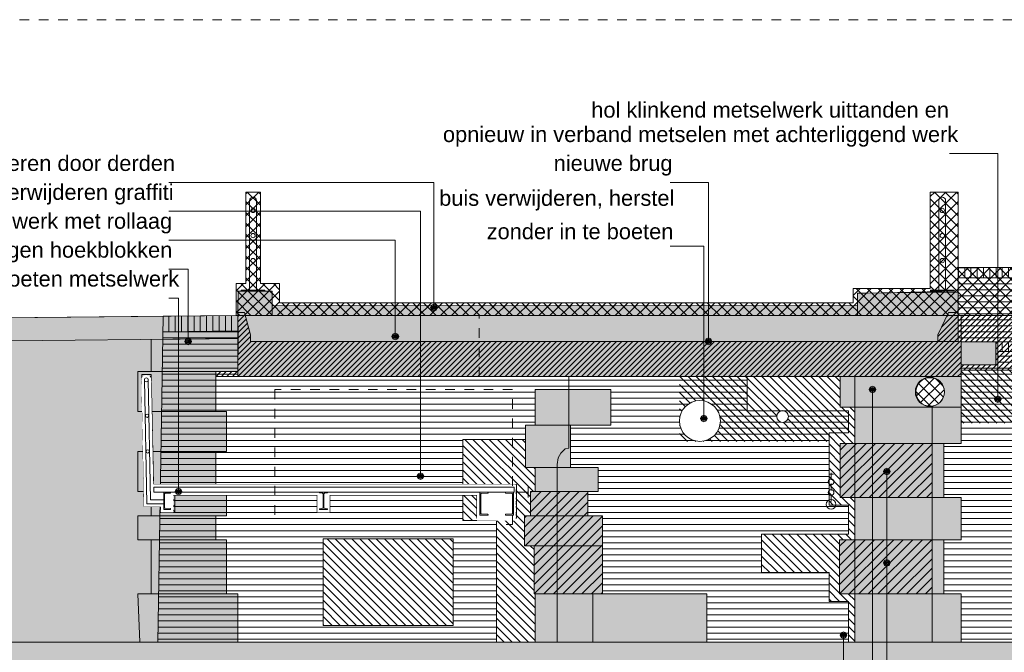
# Model space of a CAD drawing. Extents: x -251883 to 250656, y 0 to 909157.
# Tile 24 of 70: x -7399 to 2816, y 486862 to 493429. Entities that reach past the tile are written whole.
import ezdxf

# ---------------------------------------------------------------- set-up
doc = ezdxf.new("R2010")
doc.units = 0
doc.header["$MEASUREMENT"] = 0
doc.linetypes.add('DASHED', pattern=[200, 100, -100])
for name, color, linetype in [('A-0010--', 8, 'Continuous'), ('A-0019-AFDEKVLAK', 1, 'Continuous'), ('A-0070-SYMBOOL', 8, 'Continuous'), ('A-0250-PROFIEL', 1, 'Continuous')]:
    doc.layers.add(name, color=color, linetype=linetype)
pattern_1 = [(270, (0, 0), (65, -1e-14), [])]
pattern_2 = [(180, (0, 0), (-8e-15, -62.5), [])]
pattern_3 = [(45, (0, 0), (-28.28427, 28.28427), [])]
pattern_4 = [(135, (0, 0), (-42.42641, -42.42641), [])]
pattern_5 = [(45, (0, 0), (-49.49747, 49.49747), [])]
pattern_6 = [(135, (0, 0), (-56.56854, -56.56854), []), (45, (0, 0), (-56.56854, 56.56854), [])]

# ---------------------------------------------------------------- blocks, each defined once
blk = doc.blocks.new('M-MAATREGELEN_462')
at = {"linetype": 'Continuous', "lineweight": 5}
h = blk.add_hatch(dxfattribs=at)
h.set_pattern_fill('@AVMWV', color=8, style=0, pattern_type=0)
h.set_pattern_definition(pattern_1)
h.paths.add_polyline_path([(40875, -2790), (40875, -2680), (31919, -2688), (31919, -2789)], flags=0)
h = blk.add_hatch(dxfattribs=at)
h.set_pattern_fill('@AV103', color=213, style=0, pattern_type=0)
h.set_pattern_definition([(315, (0, 0), (56.56854, 56.56854), []), (225, (0, 0), (56.56854, -56.56854), [])])
h.paths.add_polyline_path([(40473, -3180), (40801, -3180), (40813, -3023), (40965, -3020), (40965, -2684), (31919, -2684), (31919, -3180), (32366, -3181), (32366, -3182)], flags=0)
h = blk.add_hatch(dxfattribs=at)
h.set_pattern_fill('@AVMWH2', color=251, style=0, pattern_type=0)
h.set_pattern_definition(pattern_2)
h.paths.add_polyline_path([(41100, -6572), (31949, -6571), (31949, -6070), (30846, -6070), (30846, -6571), (29311, -6571), (29311, -6071), (28229, -6071), (28229, -5571), (28229, -5260), (28076, -5260), (28076, -5009), (28186, -5009), (28186, -4759), (27896, -4759), (27896, -4321), (28316, -4321), (28316, -3951), (27881, -3951), (27881, -3814), (30696, -3814), (30696, -4134), (30846, -4134), (30846, -4509), (30696, -4509), (30696, -5071), (30847, -5071), (30846, -5509), (30688, -5509), (30688, -6070), (31772, -6070), (31772, -5509), (31949, -5509), (31949, -5071), (31772, -5071), (31772, -4509), (31949, -4509), (31949, -4134), (31960, -4160), (31949, -3814), (31949, -3694), (32332, -3695), (32332, -3555), (32927, -3555), (32927, -3695), (33287, -3695), (33287, -3555), (34062, -3564), (34062, -3055), (33702, -3055), (33702, -3454), (31919, -3453), (31919, -2789), (40875, -2790), (40875, -3020), (40813, -3023), (40791, -3323), (40713, -3323), (40713, -3023), (40163, -3023), (40163, -3323), (40791, -3323), (40782, -3453), (40420, -3453), (40420, -3941), (40672, -3941), (40665, -4165), (40589, -4184), (40571, -4829), (41000, -4829), (41000, -5385), (41100, -5385)], flags=0)
for color, points in [(254, [(31949, -3814), (24447, -3814), (24447, -3149), (24514, -3149), (24577, -3381), (24577, -3453), (31949, -3454)]), (254, [(31709, -3453), (31709, -3381), (31820, -3149), (31919, -3149), (31919, -3453)]), (254, [(21740, -3449), (20344, -4300), (11706, -5190), (11397, -5080), (11294, -4991), (20266, -4067), (21672, -3210), (24447, -3181), (24450, -3421)]), (254, [(11294, -4991), (12356, -4875), (20266, -4067), (21672, -3210), (23671, -3190), (23617, -6572), (21257, -6572), (21137, -6380), (20807, -6120), (20397, -5972), (19951, -5810), (19687, -5880), (18957, -5972), (18487, -5972), (18057, -5860), (17749, -5780), (16897, -5870), (16207, -6060), (15517, -6060), (14707, -5972), (14007, -5790), (13352, -5710), (12697, -5450), (12071, -5320), (11397, -5080)]), (254, [(23547, -3764), (23547, -3430), (24450, -3421), (24445, -3764)]), (8, [(32332, -3695), (31949, -3694), (31949, -3454), (32332, -3455)]), (254, [(24218, -3764), (24218, -4179), (23410, -4179), (23410, -3764)]), (254, [(31949, -4134), (30696, -4134), (30696, -3814), (31949, -3814)]), (8, [(29311, -6571), (27531, -6571), (27531, -6070), (27521, -6070), (27521, -5571), (27421, -5571), (27421, -5260), (27481, -5260), (27481, -5009), (27531, -5009), (27531, -4759), (27431, -4759), (27431, -4321), (27531, -4321), (27531, -3951), (28016, -3951), (28316, -3951), (28316, -4321), (27896, -4321), (27896, -4759), (28186, -4759), (28186, -5009), (28076, -5009), (28076, -5260), (28229, -5260), (28229, -5571), (28229, -6071), (29311, -6071)]), (254, [(24330, -4179), (24330, -4594), (23547, -4594), (23547, -4179)]), (8, [(31949, -4509), (31772, -4509), (31772, -5071), (31949, -5071), (31949, -5509), (31772, -5509), (31772, -6070), (31949, -6070), (31949, -6571), (30846, -6571), (30846, -6070), (30688, -6070), (30688, -5509), (30846, -5509), (30846, -5071), (30696, -5071), (30696, -4509), (30846, -4509), (30846, -4134), (31949, -4134)]), (254, [(24218, -4594), (24218, -5009), (23410, -5009), (23410, -4594)]), (254, [(24330, -5009), (24330, -5260), (23547, -5260), (23547, -5009)]), (254, [(24218, -5260), (24218, -5511), (23410, -5511), (23410, -5260)]), (254, [(23547, -5511), (24330, -5511), (24330, -6070), (23547, -6070)]), (254, [(23410, -6070), (24445, -6070), (24445, -6572), (23430, -6572)]), (111, [(4382, -6572), (53130, -6572), (53130, -8790), (52526, -8782), (51416, -8772), (50999, -8762), (49889, -8752), (49196, -8732), (48086, -8722), (47393, -8722), (46701, -8722), (45591, -8712), (44898, -8622), (43930, -8482), (42646, -8652), (41968, -8730), (40324, -8932), (38521, -9162), (36718, -9162), (34916, -9172), (31727, -9172), (29925, -9142), (28122, -9022), (19108, -9062), (17305, -9082), (15503, -9112), (13700, -9172), (11897, -9142), (10094, -9102), (8292, -9012), (6489, -9002), (5379, -8982), (4686, -8902), (4382, -8866)])]:
    blk.add_hatch(color=color, dxfattribs=at).paths.add_polyline_path(points, flags=0)
h = blk.add_hatch(dxfattribs=at)
h.set_pattern_fill('@AVMWV', color=8, style=0, pattern_type=0)
h.set_pattern_definition(pattern_1)
h.paths.add_polyline_path([(24447, -3341), (23669, -3350), (23671, -3190), (24447, -3181)], flags=0)
h = blk.add_hatch(dxfattribs=at)
h.set_pattern_fill('@AV106', color=231, style=0, pattern_type=0)
h.set_pattern_definition(pattern_3)
h.paths.add_polyline_path([(24445, -3764), (24447, -3181), (31949, -3180), (31949, -3814), (24218, -3814), (24218, -3764)], flags=0)
h = blk.add_hatch(dxfattribs=at)
h.set_pattern_fill('@AV106', color=231, style=0, pattern_type=0)
h.set_pattern_definition(pattern_3)
h.paths.add_polyline_path([(31949, -3181), (40801, -3180), (40779, -3499), (40686, -3539), (40679, -3750), (33287, -3750), (33287, -3455), (32927, -3455), (32927, -3695), (33287, -3695), (33287, -3750), (31949, -3750), (31949, -3694), (32309, -3695), (32309, -3455), (31949, -3454)], flags=0)
h = blk.add_hatch(dxfattribs=at)
h.set_pattern_fill('@AVMWH2', color=251, style=0, pattern_type=0)
h.set_pattern_definition(pattern_2)
h.paths.add_polyline_path([(27531, -6571), (23617, -6572), (23669, -3350), (24447, -3341), (24447, -3814), (27881, -3814), (27881, -3951), (27531, -3951), (27531, -4321), (27431, -4321), (27431, -4759), (27531, -4759), (27531, -5009), (27481, -5009), (27481, -5260), (27421, -5260), (27421, -5571), (27521, -5571), (27521, -6070), (27531, -6070)], flags=0)
h = blk.add_hatch(dxfattribs=at)
h.set_pattern_fill('@AVMWV', color=8, style=0, pattern_type=0)
h.set_pattern_definition(pattern_1)
h.paths.add_polyline_path([(32927, -3555), (32332, -3555), (32332, -3455), (32927, -3455)], flags=0)
h = blk.add_hatch(dxfattribs=at)
h.set_pattern_fill('@AV058', color=30, style=0, pattern_type=0)
h.set_pattern_definition(pattern_4)
h.paths.add_polyline_path([(32366, -3750), (31949, -3750), (31949, -3814), (31949, -4300), (33180, -4300), (33180, -3750)], flags=0)
at = {"color": 7, "linetype": 'DASHED', "lineweight": 0}
blk.add_lwpolyline([(4382, -10711), (4382, -111), (54782, -111), (54782, -10711)], close=True, dxfattribs=at)
at = {"color": 8, "linetype": 'Continuous', "lineweight": 5}
for points in [[(40473, -3180), (40801, -3180), (40813, -3023), (40965, -3020), (40965, -2684), (31919, -2684), (31919, -3180), (32366, -3181), (32366, -3182)], [(24726, -2918), (24481, -2918), (24481, -2928), (24726, -2928)], [(31877, -2918), (31631, -2918), (31631, -2928), (31877, -2928)], [(24450, -3421), (24447, -3181), (21672, -3210), (20266, -4067), (11294, -4991), (11397, -5080), (11706, -5190), (20344, -4300), (21740, -3449)], [(24445, -3764), (24447, -3181), (31949, -3180), (31949, -3814), (24218, -3814), (24218, -3764)], [(31949, -3181), (40801, -3180), (40779, -3499), (40686, -3539), (40679, -3750), (33287, -3750), (33287, -3455), (32927, -3455), (32927, -3695), (33287, -3695), (33287, -3750), (31949, -3750), (31949, -3694), (32309, -3695), (32309, -3455), (31949, -3454)], [(23547, -3764), (23547, -3430), (24450, -3421), (24445, -3764)], [(32332, -3695), (31949, -3694), (31949, -3454), (32332, -3455)], [(24218, -3764), (24218, -4179), (23410, -4179), (23410, -3764)], [(29311, -6571), (27531, -6571), (27531, -6070), (27521, -6070), (27521, -5571), (27421, -5571), (27421, -5260), (27481, -5260), (27481, -5009), (27531, -5009), (27531, -4759), (27431, -4759), (27431, -4321), (27531, -4321), (27531, -3951), (28016, -3951), (28316, -3951), (28316, -4321), (27896, -4321), (27896, -4759), (28186, -4759), (28186, -5009), (28076, -5009), (28076, -5260), (28229, -5260), (28229, -5571), (28229, -5571), (28229, -6071), (29311, -6071)], [(23547, -4179), (23547, -4594), (24330, -4594), (24330, -4179)], [(31949, -4134), (30846, -4134), (30846, -4509), (30696, -4509), (30696, -5071), (30846, -5071), (30846, -5509), (30688, -5509), (30688, -6070), (30846, -6070), (30846, -6571), (31949, -6571), (31949, -6070), (31772, -6070), (31772, -5509), (31949, -5509), (31949, -5071), (31772, -5071), (31772, -4509), (31949, -4509)], [(23410, -4594), (23410, -5009), (24218, -5009), (24218, -4594)], [(23547, -5009), (23547, -5260), (24330, -5260), (24330, -5009)], [(23410, -5260), (23410, -5511), (24218, -5511), (24218, -5260)], [(23547, -5511), (24330, -5511), (24330, -6070), (23547, -6070)], [(23410, -6070), (24445, -6070), (24445, -6572), (23430, -6572)]]:
    blk.add_lwpolyline(points, close=True, dxfattribs=at)
for points in [[(40875, -2790), (31919, -2789)], [(23671, -3190), (23617, -6572)], [(23671, -3190), (23617, -6572)], [(33702, -3454), (32332, -3455)], [(32332, -3555), (32927, -3555)], [(27881, -3814), (27881, -4559), (27842, -4567), (27799, -4609), (27769, -4660), (27759, -4729), (27759, -6571)], [(31648, -6571), (31648, -3814)], [(28016, -3951), (27531, -3951)], [(28316, -4321), (27531, -4321)], [(28130, -6071), (28130, -6571)]]:
    blk.add_lwpolyline(points, dxfattribs=at)
at = {"color": 254, "linetype": 'Continuous', "lineweight": 5}
for points in [[(31949, -3814), (24447, -3814), (24447, -3149), (24514, -3149), (24577, -3381), (24577, -3453), (31949, -3454)], [(31709, -3453), (31709, -3381), (31820, -3149), (31919, -3149), (31919, -3453)], [(31949, -4134), (30696, -4134), (30696, -3814), (31949, -3814)]]:
    blk.add_lwpolyline(points, close=True, dxfattribs=at)
blk.add_lwpolyline([(21672, -3210), (23671, -3190), (23617, -6572), (21257, -6572)], dxfattribs=at)
at = {"color": 111, "linetype": 'Continuous', "lineweight": 5}
blk.add_lwpolyline([(4382, -6572), (53130, -6572), (53130, -8790), (52526, -8782), (51416, -8772), (50999, -8762), (49889, -8752), (49196, -8732), (48086, -8722), (47393, -8722), (46701, -8722), (45591, -8712), (44898, -8622), (43930, -8482), (42646, -8652), (41968, -8730), (40324, -8932), (38521, -9162), (36718, -9162), (34916, -9172), (31727, -9172), (29925, -9142), (28122, -9022), (19108, -9062)], dxfattribs=at)
at = {"layer": 'A-0010--', "color": 8, "linetype": 'Continuous', "lineweight": 5}
for points in [[(31919, -2688), (32126, -2688)], [(32126, -2688), (40875, -2680)], [(23671, -3190), (21672, -3210)]]:
    blk.add_lwpolyline(points, dxfattribs=at)
at = {"layer": 'A-0070-SYMBOOL', "color": 8, "linetype": 'Continuous', "lineweight": 5}
for points in [[(23930, -3450), (23930, -2700), (23730, -2700)], [(31180, -4800), (31180, -7734), (31430, -7734)], [(31180, -5750), (31180, -7734), (31430, -7734)]]:
    blk.add_lwpolyline(points, dxfattribs=at)
for points in [[(23895, -3450), (23906, -3475), (23930, -3485), (23955, -3475), (23965, -3450), (23955, -3425), (23930, -3415), (23906, -3425)], [(23905, -3450), (23913, -3468), (23930, -3475), (23948, -3468), (23955, -3450), (23948, -3432), (23930, -3425), (23913, -3432)], [(23915, -3450), (23920, -3461), (23930, -3465), (23941, -3461), (23945, -3450), (23941, -3439), (23930, -3435), (23920, -3439)], [(23925, -3450), (23927, -3454), (23930, -3455), (23934, -3454), (23935, -3450), (23934, -3446), (23930, -3445), (23927, -3446)], [(31065, -3950), (31055, -3975), (31030, -3985), (31006, -3975), (30995, -3950), (31006, -3925), (31030, -3915), (31055, -3925)], [(31055, -3950), (31048, -3968), (31030, -3975), (31013, -3968), (31005, -3950), (31013, -3932), (31030, -3925), (31048, -3932)], [(31045, -3950), (31041, -3961), (31030, -3965), (31020, -3961), (31015, -3950), (31020, -3939), (31030, -3935), (31041, -3939)], [(31035, -3950), (31034, -3954), (31030, -3955), (31027, -3954), (31025, -3950), (31027, -3946), (31030, -3945), (31034, -3946)], [(32295, -4050), (32306, -4075), (32330, -4085), (32355, -4075), (32365, -4050), (32355, -4025), (32330, -4015), (32306, -4025)], [(32305, -4050), (32313, -4068), (32330, -4075), (32348, -4068), (32355, -4050), (32348, -4032), (32330, -4025), (32313, -4032)], [(32315, -4050), (32320, -4061), (32330, -4065), (32341, -4061), (32345, -4050), (32341, -4039), (32330, -4035), (32320, -4039)], [(32325, -4050), (32327, -4054), (32330, -4055), (32334, -4054), (32335, -4050), (32334, -4046), (32330, -4045), (32327, -4046)], [(31215, -4800), (31205, -4825), (31180, -4835), (31156, -4825), (31145, -4800), (31156, -4775), (31180, -4765), (31205, -4775)], [(31205, -4800), (31198, -4818), (31180, -4825), (31163, -4818), (31155, -4800), (31163, -4782), (31180, -4775), (31198, -4782)], [(31195, -4800), (31191, -4811), (31180, -4815), (31170, -4811), (31165, -4800), (31170, -4789), (31180, -4785), (31191, -4789)], [(31185, -4800), (31184, -4804), (31180, -4805), (31177, -4804), (31175, -4800), (31177, -4796), (31180, -4795), (31184, -4796)], [(31215, -5750), (31205, -5775), (31180, -5785), (31156, -5775), (31145, -5750), (31156, -5725), (31180, -5715), (31205, -5725)], [(31205, -5750), (31198, -5768), (31180, -5775), (31163, -5768), (31155, -5750), (31163, -5732), (31180, -5725), (31198, -5732)], [(31195, -5750), (31191, -5761), (31180, -5765), (31170, -5761), (31165, -5750), (31170, -5739), (31180, -5735), (31191, -5739)], [(31185, -5750), (31184, -5754), (31180, -5755), (31177, -5754), (31175, -5750), (31177, -5746), (31180, -5745), (31184, -5746)]]:
    blk.add_lwpolyline(points, close=True, dxfattribs=at)
at = {"layer": 'A-0070-SYMBOOL', "color": 7, "linetype": 'Continuous', "char_height": 162, "attachment_point": 7, "line_spacing_factor": 0.933333}
for s, insert in [('{\\fArial|b0|i0|c12|p0;gehele brug verwijderen door derden}', (20097, -1730)), ('{\\fArial|b0|i0|c12|p0;schoonmaken, verwijderen graffiti}', (20409, -2030)), ('{\\fArial|b0|i0|c12|p0;metselwerk met rollaag}', (21439, -2330)), ('{\\fArial|b0|i0|c12|p0;terugbrengen hoekblokken}', (21087, -2630)), ('{\\fArial|b0|i0|c12|p0;verwijderen inspectievloer, stalen balken en inboeten metselwerk}', (17323, -2930))]:
    blk.add_mtext(s, dxfattribs=dict(at, insert=insert))
at = {"linetype": 'Continuous'}
for points in [[(30696, -4134), (30846, -4134), (30846, -4509), (30696, -4509), (30696, -5071), (30846, -5071), (30846, -5509), (30688, -5509), (30688, -6070), (30846, -6070), (30846, -6571), (30780, -6572), (30780, -6150), (30580, -6150), (30580, -5850), (29880, -5850), (29880, -5450), (30780, -5450), (30780, -5150), (30580, -5150), (30580, -4400), (30780, -4400), (30780, -4172), (29730, -4172), (29730, -3814), (30696, -3814)], [(27431, -4759), (27531, -4759), (27531, -5009), (27481, -5009), (27481, -5260), (27421, -5260), (27421, -5571), (27521, -5571), (27521, -6070), (27531, -6070), (27531, -6571), (27130, -6572), (27130, -5311), (26780, -5311), (26780, -4467), (27431, -4467)], [(25330, -5500), (26680, -5500), (26680, -6400), (25330, -6400)]]:
    blk.add_wipeout(points, dxfattribs=at)
for points, layer in [([(26530, -1500), (26530, -1200), (28030, -1200), (28030, -900), (31830, -900), (31830, -1500)], 'A-0019-AFDEKVLAK'), ([(24604, -2069), (24612, -2071), (24620, -2076), (24624, -2083), (24626, -2092), (24624, -2100), (24620, -2108), (24612, -2112), (24604, -2114), (24595, -2112), (24588, -2108), (24583, -2100), (24581, -2092), (24583, -2083), (24588, -2076), (24595, -2071), (24604, -2069), (24604, -2069), (24595, -2071), (24588, -2076), (24583, -2083), (24581, -2092), (24583, -2100), (24588, -2108), (24595, -2112), (24604, -2114), (24612, -2112), (24620, -2108), (24624, -2100), (24626, -2092), (24624, -2083), (24620, -2076), (24612, -2071)], 'A-0250-PROFIEL'), ([(31754, -2069), (31763, -2071), (31770, -2076), (31775, -2083), (31776, -2092), (31775, -2100), (31770, -2108), (31763, -2112), (31754, -2114), (31745, -2112), (31738, -2108), (31733, -2100), (31731, -2092), (31733, -2083), (31738, -2076), (31745, -2071), (31754, -2069), (31754, -2069), (31745, -2071), (31738, -2076), (31733, -2083), (31731, -2092), (31733, -2100), (31738, -2108), (31745, -2112), (31754, -2114), (31763, -2112), (31770, -2108), (31775, -2100), (31776, -2092), (31775, -2083), (31770, -2076), (31763, -2071)], 'A-0250-PROFIEL'), ([(24604, -2329), (24612, -2331), (24620, -2336), (24624, -2343), (24626, -2352), (24624, -2360), (24620, -2368), (24612, -2372), (24604, -2374), (24595, -2372), (24588, -2368), (24583, -2360), (24581, -2352), (24583, -2343), (24588, -2336), (24595, -2331), (24604, -2329), (24604, -2329), (24595, -2331), (24588, -2336), (24583, -2343), (24581, -2352), (24583, -2360), (24588, -2368), (24595, -2372), (24604, -2374), (24612, -2372), (24620, -2368), (24624, -2360), (24626, -2352), (24624, -2343), (24620, -2336), (24612, -2331)], 'A-0250-PROFIEL'), ([(31754, -2329), (31763, -2331), (31770, -2336), (31775, -2343), (31776, -2352), (31775, -2360), (31770, -2368), (31763, -2372), (31754, -2374), (31745, -2372), (31738, -2368), (31733, -2360), (31731, -2352), (31733, -2343), (31738, -2336), (31745, -2331), (31754, -2329), (31754, -2329), (31745, -2331), (31738, -2336), (31733, -2343), (31731, -2352), (31733, -2360), (31738, -2368), (31745, -2372), (31754, -2374), (31763, -2372), (31770, -2368), (31775, -2360), (31776, -2352), (31775, -2343), (31770, -2336), (31763, -2331)], 'A-0250-PROFIEL'), ([(24604, -2589), (24612, -2591), (24620, -2596), (24624, -2603), (24626, -2612), (24624, -2620), (24620, -2628), (24612, -2632), (24604, -2634), (24595, -2632), (24588, -2628), (24583, -2620), (24581, -2612), (24583, -2603), (24588, -2596), (24595, -2591), (24604, -2589), (24604, -2589), (24595, -2591), (24588, -2596), (24583, -2603), (24581, -2612), (24583, -2620), (24588, -2628), (24595, -2632), (24604, -2634), (24612, -2632), (24620, -2628), (24624, -2620), (24626, -2612), (24624, -2603), (24620, -2596), (24612, -2591)], 'A-0250-PROFIEL'), ([(31754, -2589), (31763, -2591), (31770, -2596), (31775, -2603), (31776, -2612), (31775, -2620), (31770, -2628), (31763, -2632), (31754, -2634), (31745, -2632), (31738, -2628), (31733, -2620), (31731, -2612), (31733, -2603), (31738, -2596), (31745, -2591), (31754, -2589), (31754, -2589), (31745, -2591), (31738, -2596), (31733, -2603), (31731, -2612), (31733, -2620), (31738, -2628), (31745, -2632), (31754, -2634), (31763, -2632), (31770, -2628), (31775, -2620), (31776, -2612), (31775, -2603), (31770, -2596), (31763, -2591)], 'A-0250-PROFIEL')]:
    blk.add_wipeout(points, dxfattribs=at).dxf.layer = layer
at = {"linetype": 'Continuous', "lineweight": 5}
h = blk.add_hatch(dxfattribs=at)
h.set_pattern_fill('@AV103', color=213, style=0, pattern_type=0)
h.set_pattern_definition(pattern_6)
h.paths.add_polyline_path([(27337, -4935), (27337, -5045), (27337, -5285), (26927, -5285), (26927, -5045), (26148, -5045), (26018, -5045), (25400, -5045), (25400, -5225), (25270, -5225), (25270, -5045), (23792, -5045), (23792, -5225), (23650, -5225), (23650, -5165), (23476, -5165), (23449, -3795), (23546, -3794), (23570, -4935)], flags=0)
h = blk.add_hatch(dxfattribs=at)
h.set_pattern_fill('@AV058', color=30, style=0, pattern_type=0)
h.set_pattern_definition(pattern_4)
h.paths.add_polyline_path([(29730, -3814), (29030, -3814), (29030, -4488), (30580, -4488), (30580, -4400), (30780, -4400), (30780, -4172), (29730, -4172)], flags=0)
h = blk.add_hatch(dxfattribs=at)
h.set_pattern_fill('@AV060m', color=1, style=0, pattern_type=0)
h.set_pattern_definition(pattern_4)
h.paths.add_polyline_path([(30696, -4134), (30846, -4134), (30846, -4509), (30696, -4509), (30696, -5071), (30846, -5071), (30846, -5509), (30688, -5509), (30688, -6070), (30846, -6070), (30846, -6571), (30780, -6572), (30780, -6150), (30580, -6150), (30580, -5850), (29880, -5850), (29880, -5450), (30780, -5450), (30780, -5150), (30580, -5150), (30580, -4400), (30780, -4400), (30780, -4172), (29730, -4172), (29730, -3814), (30696, -3814)], flags=0)
blk.add_hatch(color=254, dxfattribs=at).paths.add_polyline_path([(30696, -4134), (30696, -3814), (31949, -3814), (31949, -4134)], flags=0)
h = blk.add_hatch(dxfattribs=at)
h.set_pattern_fill('@AV060m', color=1, style=0, pattern_type=0)
h.set_pattern_definition(pattern_4)
h.paths.add_polyline_path([(27431, -4759), (27531, -4759), (27531, -5009), (27481, -5009), (27481, -5260), (27421, -5260), (27421, -5571), (27521, -5571), (27521, -6070), (27531, -6070), (27531, -6571), (27130, -6572), (27130, -5311), (26780, -5311), (26780, -4467), (27431, -4467)], flags=0)
h = blk.add_hatch(dxfattribs=at)
h.set_pattern_fill('@AV093', color=154, style=0, pattern_type=0)
h.set_pattern_definition(pattern_5)
h.paths.add_polyline_path([(30696, -5071), (31648, -5071), (31648, -4509), (30696, -4509)], flags=0)
h = blk.add_hatch(dxfattribs=at)
h.set_pattern_fill('@AV093', color=154, style=0, pattern_type=0)
h.set_pattern_definition(pattern_5)
h.paths.add_polyline_path([(28076, -5009), (27481, -5009), (27481, -5260), (27421, -5260), (27421, -5571), (27521, -5571), (27521, -6070), (28229, -6071), (28229, -5260), (28076, -5260)], flags=0)
h = blk.add_hatch(dxfattribs=at)
h.set_pattern_fill('@AV060m', color=1, style=0, pattern_type=0)
h.set_pattern_definition(pattern_4)
h.paths.add_polyline_path([(25330, -5500), (26680, -5500), (26680, -6400), (25330, -6400)], flags=0)
h = blk.add_hatch(dxfattribs=at)
h.set_pattern_fill('@AV093', color=154, style=0, pattern_type=0)
h.set_pattern_definition(pattern_5)
h.paths.add_polyline_path([(30688, -5509), (31648, -5509), (31648, -6070), (30688, -6070)], flags=0)
at = {"color": 8, "linetype": 'Continuous', "lineweight": 5}
for points in [[(24639, -2918), (24639, -1989, 1), (24569, -1989), (24569, -2918)], [(31789, -2918), (31789, -1989, 1), (31719, -1989), (31719, -2918)]]:
    blk.add_lwpolyline(points, format="xyb", dxfattribs=at)
for points in [[(27337, -4935), (27337, -5045), (27337, -5045), (27337, -5285), (26927, -5285), (26927, -5045), (26148, -5045), (26148, -5045), (26018, -5045), (26018, -5045), (25400, -5045), (25400, -5225), (25270, -5225), (25270, -5045), (23792, -5045), (23792, -5225), (23650, -5225), (23650, -5165), (23476, -5165), (23449, -3795), (23546, -3794), (23570, -4935)], [(30696, -4134), (30696, -3814), (31949, -3814), (31949, -4134)]]:
    blk.add_lwpolyline(points, close=True, dxfattribs=at)
at = {"color": 1, "linetype": 'Continuous', "lineweight": 5}
for points in [[(30696, -3814), (29730, -3814), (29730, -4172), (30780, -4172), (30780, -4400), (30580, -4400), (30580, -5150), (30780, -5150), (30780, -5450), (29880, -5450), (29880, -5850), (30580, -5850), (30580, -6150), (30780, -6150), (30780, -6572), (30846, -6571), (30846, -6070), (30688, -6070), (30688, -5509), (30846, -5509), (30846, -5071), (30696, -5071), (30696, -4509), (30846, -4509), (30846, -4134), (30696, -4134)], [(27431, -4467), (26780, -4467), (26780, -5311), (27130, -5311), (27130, -6572), (27531, -6571), (27531, -6070), (27521, -6070), (27521, -5571), (27421, -5571), (27421, -5260), (27481, -5260), (27481, -5009), (27531, -5009), (27531, -4759), (27431, -4759)], [(25330, -5500), (26680, -5500), (26680, -6400), (25330, -6400)]]:
    blk.add_lwpolyline(points, close=True, dxfattribs=at)
at = {"color": 8, "linetype": 'Continuous', "lineweight": 5}
for points in [[(30696, -3814), (30696, -4134), (30846, -4134), (30846, -4509), (30696, -4509), (30696, -5071), (30846, -5071), (30846, -5509), (30688, -5509), (30688, -6070), (30846, -6070), (30846, -6571), (31949, -6571), (31949, -6070), (31772, -6070), (31772, -5509), (31949, -5509), (31949, -5071), (31772, -5071), (31772, -4509), (31949, -4509), (31949, -4134), (31949, -4134), (31949, -3814)], [(30846, -6571), (30846, -3814)], [(27881, -3951), (27531, -3951), (27531, -4321), (27431, -4321), (27431, -4759), (27531, -4759), (27531, -5009), (27481, -5009), (27481, -5260), (27421, -5260), (27421, -5571), (27521, -5571), (27521, -6070), (27531, -6070), (27531, -6571)], [(31729, -4134), (30696, -4134)], [(31772, -4509), (30846, -4509)], [(27896, -4759), (27531, -4759)], [(28076, -5009), (27531, -5009)], [(31772, -5071), (30847, -5071)], [(28229, -5260), (27421, -5260)], [(31772, -5509), (30847, -5509)], [(28229, -5571), (27421, -5571)], [(28229, -6071), (27531, -6070)], [(31772, -6070), (30847, -6070)]]:
    blk.add_lwpolyline(points, dxfattribs=at)
at = {"color": 154, "linetype": 'Continuous', "lineweight": 5}
for points in [[(30696, -5071), (31648, -5071), (31648, -4509), (30696, -4509)], [(28076, -5009), (27481, -5009), (27481, -5260), (27421, -5260), (27421, -5571), (27521, -5571), (27521, -6070), (28229, -6071), (28229, -5260), (28076, -5260)], [(30688, -5509), (31648, -5509), (31648, -6070), (30688, -6070)]]:
    blk.add_lwpolyline(points, close=True, dxfattribs=at)
at = {"color": 251, "linetype": 'Continuous', "lineweight": 5}
for points in [[(30626, -4827), (30576, -4827)], [(30601, -4814), (30601, -4887)], [(30601, -4999), (30601, -4927)], [(30601, -5112), (30601, -5039)], [(53130, -6572), (4382, -6572)], [(54782, -6572), (4691, -6572)]]:
    blk.add_lwpolyline(points, dxfattribs=at)
at = {"color": 11, "linetype": 'Continuous', "lineweight": 9}
for points in [[(27460, -5070), (27460, -4950)], [(27307, -5015), (27460, -5015)]]:
    blk.add_lwpolyline(points, dxfattribs=at)
at = {"color": 251, "linetype": 'Continuous', "lineweight": 5}
for centre, radius in [((30601, -4907), 30), ((30601, -5019), 30), ((30601, -5142), 50)]:
    blk.add_circle(centre, radius, dxfattribs=at)
at = {"layer": 'A-0070-SYMBOOL', "color": 8, "linetype": 'Continuous', "lineweight": 5}
blk.add_lwpolyline([(30730, -6500), (30730, -7725), (29845, -7725)], dxfattribs=at)
for points in [[(30695, -6500), (30706, -6525), (30730, -6535), (30755, -6525), (30765, -6500), (30755, -6475), (30730, -6465), (30706, -6475)], [(30705, -6500), (30713, -6518), (30730, -6525), (30748, -6518), (30755, -6500), (30748, -6482), (30730, -6475), (30713, -6482)], [(30715, -6500), (30720, -6511), (30730, -6515), (30741, -6511), (30745, -6500), (30741, -6489), (30730, -6485), (30720, -6489)], [(30725, -6500), (30727, -6504), (30730, -6505), (30734, -6504), (30735, -6500), (30734, -6496), (30730, -6495), (30727, -6496)]]:
    blk.add_lwpolyline(points, close=True, dxfattribs=at)
at = {"layer": 'A-0250-PROFIEL', "color": 251, "linetype": 'Continuous', "lineweight": 5}
for points in [[(24604, -2069, 1), (24604, -2114, 1), (24604, -2069), (24604, -2069, 1), (24604, -2114, 1), (24604, -2069)], [(24604, -2069, 1), (24604, -2114, 1), (24604, -2069), (24604, -2069, 1), (24604, -2114, 1), (24604, -2069)], [(31754, -2069, 1), (31754, -2114, 1), (31754, -2069), (31754, -2069, 1), (31754, -2114, 1), (31754, -2069)], [(31754, -2069, 1), (31754, -2114, 1), (31754, -2069), (31754, -2069, 1), (31754, -2114, 1), (31754, -2069)], [(24604, -2329, 1), (24604, -2374, 1), (24604, -2329), (24604, -2329, 1), (24604, -2374, 1), (24604, -2329)], [(24604, -2329, 1), (24604, -2374, 1), (24604, -2329), (24604, -2329, 1), (24604, -2374, 1), (24604, -2329)], [(31754, -2329, 1), (31754, -2374, 1), (31754, -2329), (31754, -2329, 1), (31754, -2374, 1), (31754, -2329)], [(31754, -2329, 1), (31754, -2374, 1), (31754, -2329), (31754, -2329, 1), (31754, -2374, 1), (31754, -2329)], [(24604, -2589, 1), (24604, -2634, 1), (24604, -2589), (24604, -2589, 1), (24604, -2634, 1), (24604, -2589)], [(24604, -2589, 1), (24604, -2634, 1), (24604, -2589), (24604, -2589, 1), (24604, -2634, 1), (24604, -2589)], [(31754, -2589, 1), (31754, -2634, 1), (31754, -2589), (31754, -2589, 1), (31754, -2634, 1), (31754, -2589)], [(31754, -2589, 1), (31754, -2634, 1), (31754, -2589), (31754, -2589, 1), (31754, -2634, 1), (31754, -2589)]]:
    blk.add_lwpolyline(points, format="xyb", close=True, dxfattribs=at)
for points in [[(24604, -2069), (24604, -2069), (24604, -2069), (24604, -2069)], [(24604, -2069), (24604, -2069), (24604, -2069), (24604, -2069)], [(31754, -2069), (31754, -2069), (31754, -2069), (31754, -2069)], [(31754, -2069), (31754, -2069), (31754, -2069), (31754, -2069)], [(24604, -2329), (24604, -2329), (24604, -2329), (24604, -2329)], [(24604, -2329), (24604, -2329), (24604, -2329), (24604, -2329)], [(31754, -2329), (31754, -2329), (31754, -2329), (31754, -2329)], [(31754, -2329), (31754, -2329), (31754, -2329), (31754, -2329)], [(24604, -2589), (24604, -2589), (24604, -2589), (24604, -2589)], [(24604, -2589), (24604, -2589), (24604, -2589), (24604, -2589)], [(31754, -2589), (31754, -2589), (31754, -2589), (31754, -2589)], [(31754, -2589), (31754, -2589), (31754, -2589), (31754, -2589)]]:
    blk.add_lwpolyline(points, close=True, dxfattribs=at)
at = {"layer": 'A-0070-SYMBOOL', "color": 7, "linetype": 'Continuous', "char_height": 162, "attachment_point": 7, "line_spacing_factor": 0.933333}
for s, insert in [('{\\fArial|b0|i0|c12|p0;hol klinkend metselwerk uittanden en }', (28113, -1130)), ('{\\fArial|b0|i0|c12|p0;opnieuw in verband metselen met achterliggend werk}', (26574, -1430))]:
    blk.add_mtext(s, dxfattribs=dict(at, insert=insert))
at = {"linetype": 'Continuous'}
blk.add_wipeout([(27030, -1800), (27030, -1550), (28930, -1550), (28930, -1800)], dxfattribs=at).dxf.layer = 'A-0019-AFDEKVLAK'
at = {"layer": 'A-0070-SYMBOOL', "color": 7, "linetype": 'Continuous', "insert": (27723, -1730), "char_height": 162, "attachment_point": 7, "line_spacing_factor": 0.933333}
blk.add_mtext('{\\fArial|b0|i0|c12|p0;nieuwe brug}', dxfattribs=at)
at = {"linetype": 'Continuous'}
blk.add_wipeout([(31919, -3149), (31820, -3149), (31709, -3381), (31709, -3453), (24577, -3453), (24577, -3381), (24514, -3149), (24447, -3149), (24449, -2928), (24802, -2928), (24802, -3179), (30875, -3181), (30875, -2951), (31919, -2941)], dxfattribs=at)
for points in [[(29453, -4273), (29451, -4300), (29447, -4326), (29439, -4351), (29428, -4376), (29414, -4398), (29397, -4419), (29378, -4438), (29357, -4454), (29334, -4467), (29309, -4477), (29284, -4484), (29257, -4488), (29231, -4488), (29204, -4485), (29178, -4479), (29153, -4470), (29130, -4457), (29108, -4442), (29088, -4424), (29071, -4404), (29056, -4382), (29045, -4358), (29036, -4333), (29030, -4307), (29028, -4280), (29030, -4253), (29034, -4227), (29042, -4202), (29053, -4177), (29067, -4155), (29083, -4134), (29103, -4115), (29124, -4099), (29147, -4086), (29172, -4076), (29197, -4069), (29224, -4065), (29250, -4065), (29277, -4068), (29303, -4074), (29328, -4083), (29351, -4096), (29373, -4111), (29393, -4129), (29410, -4149), (29425, -4171), (29436, -4195), (29445, -4220), (29450, -4246)], [(30159, -4230), (30157, -4244), (30152, -4258), (30144, -4270), (30133, -4280), (30120, -4287), (30106, -4290), (30091, -4290), (30077, -4287), (30064, -4280), (30053, -4270), (30045, -4258), (30039, -4244), (30038, -4230), (30039, -4215), (30045, -4202), (30053, -4190), (30064, -4180), (30077, -4173), (30091, -4170), (30106, -4170), (30120, -4173), (30133, -4180), (30144, -4190), (30152, -4202), (30157, -4215)]]:
    blk.add_wipeout(points, dxfattribs=at).dxf.layer = 'A-0019-AFDEKVLAK'
at = {"linetype": 'Continuous', "lineweight": 5}
blk.add_hatch(color=253, dxfattribs=at).paths.add_polyline_path([(31919, -3149), (31820, -3149), (31709, -3381), (31709, -3453), (24577, -3453), (24577, -3381), (24514, -3149), (24447, -3149), (24449, -2928), (24802, -2928), (24802, -3179), (30875, -3181), (30875, -2951), (31919, -2941)], flags=0)
blk.add_hatch(color=253, dxfattribs=at).paths.add_polyline_path([(31919, -3149), (31820, -3149), (31709, -3381), (31709, -3453), (24577, -3453), (24577, -3381), (24514, -3149), (24447, -3149), (24449, -2928), (24802, -2928), (24802, -3179), (30875, -3181), (30875, -2951), (31919, -2941)], flags=0)
at = {"color": 251, "linetype": 'Continuous', "lineweight": 5}
blk.add_lwpolyline([(31919, -2941), (30875, -2951), (30875, -3181), (24802, -3179), (24802, -2928), (24449, -2928), (24447, -3149), (24514, -3149), (24577, -3381), (24577, -3453), (31709, -3453), (31709, -3381), (31820, -3149), (31919, -3149)], close=True, dxfattribs=at)
at = {"color": 8, "linetype": 'Continuous', "lineweight": 5}
for points in [[(23671, -3190), (24447, -3181)], [(23669, -3350), (24447, -3341)], [(29311, -6571), (29311, -6071), (28229, -6071), (28229, -5571), (28229, -5571), (28229, -5260), (28076, -5260), (28076, -5009), (28186, -5009), (28186, -4759), (27896, -4759), (27896, -4321), (28316, -4321), (28316, -3951), (28016, -3951), (27881, -3951)]]:
    blk.add_lwpolyline(points, dxfattribs=at)
blk.add_lwpolyline([(31949, -3454), (32332, -3455), (32332, -3695), (31949, -3694)], close=True, dxfattribs=at)
at = {"color": 11, "linetype": 'Continuous', "lineweight": 9}
for centre, radius in [((29240, -4276), 212), ((30098, -4230), 60.7)]:
    blk.add_circle(centre, radius, dxfattribs=at)
at = {"layer": 'A-0010--', "color": 8, "linetype": 'Continuous', "lineweight": 5}
for points in [[(31919, -2927), (31919, -2688)], [(24718, -2928), (24802, -2928)], [(30977, -2951), (30875, -2951)], [(30977, -2951), (31754, -2931)], [(31754, -2931), (31919, -2927)], [(31919, -3453), (31919, -2927)]]:
    blk.add_lwpolyline(points, dxfattribs=at)
at = {"layer": 'A-0070-SYMBOOL', "color": 8, "linetype": 'Continuous', "lineweight": 5}
blk.add_lwpolyline([(32330, -4050), (32330, -1500), (31830, -1500)], dxfattribs=at)
for points in [[(26045, -3400), (26056, -3425), (26080, -3435), (26105, -3425), (26115, -3400), (26105, -3375), (26080, -3365), (26056, -3375)], [(26055, -3400), (26063, -3418), (26080, -3425), (26098, -3418), (26105, -3400), (26098, -3382), (26080, -3375), (26063, -3382)], [(26065, -3400), (26070, -3411), (26080, -3415), (26091, -3411), (26095, -3400), (26091, -3389), (26080, -3385), (26070, -3389)], [(26075, -3400), (26077, -3404), (26080, -3405), (26084, -3404), (26085, -3400), (26084, -3396), (26080, -3395), (26077, -3396)], [(29295, -3450), (29306, -3475), (29330, -3485), (29355, -3475), (29365, -3450), (29355, -3425), (29330, -3415), (29306, -3425)], [(29305, -3450), (29313, -3468), (29330, -3475), (29348, -3468), (29355, -3450), (29348, -3432), (29330, -3425), (29313, -3432)], [(29315, -3450), (29320, -3461), (29330, -3465), (29341, -3461), (29345, -3450), (29341, -3439), (29330, -3435), (29320, -3439)], [(29325, -3450), (29327, -3454), (29330, -3455), (29334, -3454), (29335, -3450), (29334, -3446), (29330, -3445), (29327, -3446)], [(29245, -4250), (29256, -4275), (29280, -4285), (29305, -4275), (29315, -4250), (29305, -4225), (29280, -4215), (29256, -4225)], [(29255, -4250), (29263, -4268), (29280, -4275), (29298, -4268), (29305, -4250), (29298, -4232), (29280, -4225), (29263, -4232)], [(29265, -4250), (29270, -4261), (29280, -4265), (29291, -4261), (29295, -4250), (29291, -4239), (29280, -4235), (29270, -4239)], [(29275, -4250), (29277, -4254), (29280, -4255), (29284, -4254), (29285, -4250), (29284, -4246), (29280, -4245), (29277, -4246)]]:
    blk.add_lwpolyline(points, close=True, dxfattribs=at)
at = {"linetype": 'Continuous'}
blk.add_wipeout([(30875, -3181), (24802, -3179), (24802, -3079), (30875, -3081)], dxfattribs=at)
at = {"linetype": 'Continuous', "lineweight": 5}
h = blk.add_hatch(dxfattribs=at)
h.set_pattern_fill('@AV103', color=213, style=0, pattern_type=0)
h.set_pattern_definition(pattern_6)
h.paths.add_polyline_path([(24530, -1900), (24530, -2850), (24430, -2850), (24430, -3181), (31919, -3180), (31919, -1900), (31630, -1900), (31630, -2900), (30830, -2900), (30830, -3050), (24880, -3050), (24880, -2850), (24680, -2850), (24680, -1900)], flags=0)
blk.add_hatch(color=253, dxfattribs=at).paths.add_polyline_path([(30875, -3181), (24802, -3179), (24802, -3079), (30875, -3081)], flags=0)
blk.add_hatch(color=253, dxfattribs=at).paths.add_polyline_path([(30875, -3181), (24802, -3179), (24802, -3079), (30875, -3081)], flags=0)
at = {"color": 8, "linetype": 'Continuous', "lineweight": 5}
blk.add_lwpolyline([(24530, -1900), (24530, -2850), (24430, -2850), (24430, -3181), (31919, -3180), (31919, -1900), (31630, -1900), (31630, -2900), (30830, -2900), (30830, -3050), (24880, -3050), (24880, -2850), (24680, -2850), (24680, -1900)], close=True, dxfattribs=at)
at = {"color": 251, "linetype": 'Continuous', "lineweight": 5}
blk.add_lwpolyline([(30875, -3081), (24802, -3079), (24802, -3179), (30875, -3181)], close=True, dxfattribs=at)
at = {"color": 8, "linetype": 'Continuous', "lineweight": 5}
blk.add_lwpolyline([(31709, -3453), (31949, -3454), (31949, -3814), (24447, -3814), (24447, -3181)], dxfattribs=at)
at = {"layer": 'A-0010--', "color": 8, "linetype": 'Continuous', "lineweight": 5}
for points in [[(24802, -2928), (24802, -3179)], [(30875, -3181), (30875, -2951)], [(24802, -3079), (30875, -3081)], [(24802, -3179), (30875, -3181)]]:
    blk.add_lwpolyline(points, dxfattribs=at)
at = {"layer": 'A-0070-SYMBOOL', "color": 8, "linetype": 'Continuous', "lineweight": 5}
for points in [[(26480, -3100), (26480, -1800), (23730, -1800)], [(26080, -3400), (26080, -2400), (23730, -2400)]]:
    blk.add_lwpolyline(points, dxfattribs=at)
for points in [[(26445, -3100), (26456, -3125), (26480, -3135), (26505, -3125), (26515, -3100), (26505, -3075), (26480, -3065), (26456, -3075)], [(26455, -3100), (26463, -3118), (26480, -3125), (26498, -3118), (26505, -3100), (26498, -3082), (26480, -3075), (26463, -3082)], [(26465, -3100), (26470, -3111), (26480, -3115), (26491, -3111), (26495, -3100), (26491, -3089), (26480, -3085), (26470, -3089)], [(26475, -3100), (26477, -3104), (26480, -3105), (26484, -3104), (26485, -3100), (26484, -3096), (26480, -3095), (26477, -3096)]]:
    blk.add_lwpolyline(points, close=True, dxfattribs=at)
at = {"linetype": 'Continuous'}
for points in [[(27030, -2462), (27030, -1900), (28930, -1900), (28930, -2462)], [(23778, -5225), (23648, -5225), (23648, -5165), (23474, -5165), (23447, -3851), (23448, -3838), (23453, -3826), (23460, -3815), (23470, -3807), (23482, -3802), (23495, -3799), (23508, -3800), (23520, -3805), (23531, -3812), (23539, -3822), (23545, -3834), (23547, -3846), (23571, -5045), (23648, -5046), (23648, -5046), (23571, -5045), (23569, -4935), (27327, -4935), (27327, -5311), (26927, -5311), (26927, -5045), (26791, -5045), (25400, -5045), (25400, -5225), (25270, -5225), (25270, -5045), (23778, -5045)], [(31777, -3975), (31775, -3998), (31770, -4020), (31761, -4041), (31750, -4060), (31736, -4078), (31719, -4093), (31700, -4105), (31680, -4115), (31658, -4121), (31636, -4124), (31613, -4124), (31591, -4121), (31570, -4114), (31549, -4104), (31531, -4091), (31515, -4076), (31501, -4058), (31490, -4038), (31482, -4017), (31477, -3995), (31475, -3973), (31477, -3950), (31482, -3928), (31491, -3908), (31502, -3888), (31516, -3871), (31533, -3856), (31552, -3843), (31572, -3833), (31594, -3827), (31616, -3824), (31639, -3824), (31661, -3828), (31682, -3834), (31702, -3844), (31721, -3857), (31737, -3873), (31751, -3890), (31762, -3910), (31770, -3931), (31775, -3953)]]:
    blk.add_wipeout(points, dxfattribs=at).dxf.layer = 'A-0019-AFDEKVLAK'
at = {"linetype": 'Continuous', "lineweight": 5}
h = blk.add_hatch(dxfattribs=at)
h.set_pattern_fill('@AV103', color=213, style=0, pattern_type=0)
h.set_pattern_definition(pattern_6)
h.paths.add_polyline_path([(31480, -3974, 1), (31777, -3975, 1)], flags=0)
at = {"color": 11, "linetype": 'DASHED', "lineweight": 9}
blk.add_lwpolyline([(31949, -3180), (31949, -3814), (26949, -3814), (26949, -3180)], close=True, dxfattribs=at)
at = {"color": 11, "linetype": 'Continuous', "lineweight": 9}
blk.add_circle((31626, -3974), 151, dxfattribs=at)
at = {"color": 8, "linetype": 'Continuous', "lineweight": 5}
blk.add_circle((31629, -3975), 148, dxfattribs=at)
at = {"layer": 'A-0070-SYMBOOL', "color": 8, "linetype": 'Continuous', "lineweight": 5}
for points in [[(29330, -3450), (29330, -1800), (28930, -1800)], [(26340, -4850), (26340, -2100), (23730, -2100)], [(29280, -4250), (29280, -2462), (28930, -2462)], [(31030, -3950), (31030, -8034), (31430, -8034)]]:
    blk.add_lwpolyline(points, dxfattribs=at)
for points in [[(26305, -4850), (26316, -4875), (26340, -4885), (26365, -4875), (26375, -4850), (26365, -4825), (26340, -4815), (26316, -4825)], [(26315, -4850), (26323, -4868), (26340, -4875), (26358, -4868), (26365, -4850), (26358, -4832), (26340, -4825), (26323, -4832)], [(26325, -4850), (26330, -4861), (26340, -4865), (26351, -4861), (26355, -4850), (26351, -4839), (26340, -4835), (26330, -4839)], [(26335, -4850), (26337, -4854), (26340, -4855), (26344, -4854), (26345, -4850), (26344, -4846), (26340, -4845), (26337, -4846)], [(23805, -5009), (23813, -5027), (23830, -5034), (23848, -5027), (23855, -5009), (23848, -4991), (23830, -4984), (23813, -4991)], [(23815, -5009), (23820, -5020), (23830, -5024), (23841, -5020), (23845, -5009), (23841, -4998), (23830, -4994), (23820, -4998)], [(23825, -5009), (23827, -5012), (23830, -5014), (23834, -5012), (23835, -5009), (23834, -5005), (23830, -5004), (23827, -5005)]]:
    blk.add_lwpolyline(points, close=True, dxfattribs=at)
at = {"layer": 'A-0070-SYMBOOL', "color": 7, "linetype": 'Continuous', "char_height": 162, "attachment_point": 7, "line_spacing_factor": 0.933333}
for s, insert in [('{\\fArial|b0|i0|c12|p0;buis verwijderen, herstel}', (26535, -2092)), ('{\\fArial|b0|i0|c12|p0; zonder in te boeten}', (26965, -2392))]:
    blk.add_mtext(s, dxfattribs=dict(at, insert=insert))
at = {"linetype": 'Continuous'}
blk.add_wipeout([(23678, -5195), (23678, -5015), (23748, -5015), (23748, -5021), (23748, -5023), (23747, -5024), (23745, -5025), (23694, -5026), (23690, -5028), (23687, -5031), (23686, -5034), (23686, -5175), (23687, -5179), (23690, -5182), (23694, -5183), (23745, -5185), (23747, -5186), (23748, -5187), (23748, -5189), (23748, -5195)], dxfattribs=at).dxf.layer = 'A-0250-PROFIEL'
at = {"color": 8, "linetype": 'Continuous', "lineweight": 5}
for points in [[(23678, -5135), (23504, -5135), (23477, -3850)], [(23678, -5095), (23542, -5095), (23517, -3848)]]:
    blk.add_lwpolyline(points, dxfattribs=at)
blk.add_lwpolyline([(23574, -5015), (27314, -5015), (27314, -4965), (23574, -4965)], close=True, dxfattribs=at)
at = {"layer": 'A-0070-SYMBOOL', "color": 8, "linetype": 'Continuous', "lineweight": 5}
blk.add_lwpolyline([(23830, -5009), (23830, -3000), (23730, -3000)], dxfattribs=at)
blk.add_lwpolyline([(23795, -5009), (23806, -5034), (23830, -5044), (23855, -5034), (23865, -5009), (23855, -4984), (23830, -4974), (23806, -4984)], close=True, dxfattribs=at)
at = {"layer": 'A-0250-PROFIEL', "color": 251, "linetype": 'Continuous', "lineweight": 5}
blk.add_lwpolyline([(23678, -5195), (23678, -5015), (23748, -5015), (23748, -5021), (23748, -5023), (23747, -5024), (23745, -5025), (23694, -5026), (23690, -5028), (23687, -5031), (23686, -5034), (23686, -5175), (23687, -5179), (23690, -5182), (23694, -5183), (23745, -5185), (23747, -5186), (23748, -5187), (23748, -5189), (23748, -5195), (23678, -5195)], close=True, dxfattribs=at)
at = {"linetype": 'Continuous'}
for points in [[(23497, -3829), (23489, -3831), (23482, -3836), (23478, -3843), (23477, -3851), (23480, -3859), (23485, -3865), (23493, -3869), (23501, -3869), (23509, -3865), (23515, -3859), (23517, -3851), (23516, -3843), (23512, -3836), (23505, -3831), (23497, -3829), (23497, -3829), (23505, -3831), (23512, -3836), (23516, -3843), (23517, -3851), (23515, -3859), (23509, -3865), (23501, -3869), (23493, -3869), (23485, -3865), (23480, -3859), (23477, -3851), (23478, -3843), (23482, -3836), (23489, -3831)], [(23505, -4204), (23497, -4205), (23491, -4210), (23488, -4217), (23488, -4225), (23491, -4232), (23497, -4237), (23505, -4239), (23512, -4237), (23518, -4232), (23522, -4225), (23522, -4217), (23518, -4210), (23512, -4205), (23505, -4204), (23505, -4204), (23512, -4205), (23518, -4210), (23522, -4217), (23522, -4225), (23518, -4232), (23512, -4237), (23505, -4239), (23497, -4237), (23491, -4232), (23488, -4225), (23488, -4217), (23491, -4210), (23497, -4205)], [(23512, -4575), (23505, -4577), (23499, -4582), (23495, -4589), (23495, -4597), (23499, -4604), (23505, -4609), (23512, -4610), (23520, -4609), (23526, -4604), (23529, -4597), (23529, -4589), (23526, -4582), (23520, -4577), (23512, -4575), (23512, -4575), (23520, -4577), (23526, -4582), (23529, -4589), (23529, -4597), (23526, -4604), (23520, -4609), (23512, -4610), (23505, -4609), (23499, -4604), (23495, -4597), (23495, -4589), (23499, -4582), (23505, -4577)], [(25376, -5019), (25376, -5021), (25374, -5022), (25372, -5023), (25344, -5027), (25341, -5028), (25339, -5031), (25338, -5034), (25338, -5176), (25339, -5179), (25341, -5182), (25344, -5183), (25372, -5187), (25374, -5188), (25376, -5189), (25376, -5191), (25376, -5195), (25294, -5195), (25294, -5191), (25295, -5189), (25296, -5188), (25298, -5187), (25326, -5183), (25329, -5182), (25331, -5179), (25332, -5176), (25332, -5034), (25331, -5031), (25329, -5028), (25326, -5027), (25298, -5023), (25296, -5022), (25295, -5021), (25294, -5019), (25294, -5015), (25376, -5015)], [(26957, -5255), (26957, -5015), (27042, -5015), (27042, -5022), (27041, -5024), (27039, -5026), (27037, -5027), (26975, -5029), (26970, -5030), (26967, -5034), (26966, -5038), (26966, -5232), (26967, -5236), (26970, -5240), (26975, -5241), (27037, -5243), (27039, -5244), (27041, -5246), (27042, -5248), (27042, -5255)], [(27307, -5255), (27222, -5255), (27222, -5248), (27222, -5246), (27224, -5244), (27226, -5243), (27288, -5241), (27293, -5240), (27296, -5236), (27297, -5232), (27297, -5038), (27296, -5034), (27293, -5030), (27288, -5029), (27226, -5027), (27224, -5026), (27222, -5024), (27222, -5022), (27222, -5015), (27307, -5015)]]:
    blk.add_wipeout(points, dxfattribs=at).dxf.layer = 'A-0250-PROFIEL'
at = {"layer": 'A-0250-PROFIEL', "color": 251, "linetype": 'Continuous', "lineweight": 5}
for points in [[(23497, -3829, 1), (23497, -3869, 1), (23497, -3829), (23497, -3829, 1), (23497, -3869, 1), (23497, -3829)], [(23497, -3829, 1), (23497, -3869, 1), (23497, -3829), (23497, -3829, 1), (23497, -3869, 1), (23497, -3829)], [(23505, -4204, 1), (23505, -4239, 1), (23505, -4204), (23505, -4204, 1), (23505, -4239, 1), (23505, -4204)], [(23505, -4204, 1), (23505, -4239, 1), (23505, -4204), (23505, -4204, 1), (23505, -4239, 1), (23505, -4204)], [(23512, -4575, 1), (23512, -4610, 1), (23512, -4575), (23512, -4575, 1), (23512, -4610, 1), (23512, -4575)], [(23512, -4575, 1), (23512, -4610, 1), (23512, -4575), (23512, -4575, 1), (23512, -4610, 1), (23512, -4575)]]:
    blk.add_lwpolyline(points, format="xyb", close=True, dxfattribs=at)
for points in [[(23497, -3829), (23497, -3829), (23497, -3829), (23497, -3829)], [(23497, -3829), (23497, -3829), (23497, -3829), (23497, -3829)], [(23505, -4204), (23505, -4204), (23505, -4204), (23505, -4204)], [(23505, -4204), (23505, -4204), (23505, -4204), (23505, -4204)], [(23512, -4575), (23512, -4575), (23512, -4575), (23512, -4575)], [(23512, -4575), (23512, -4575), (23512, -4575), (23512, -4575)], [(25376, -5015), (25294, -5015), (25294, -5019), (25295, -5021), (25296, -5022), (25298, -5023), (25326, -5027), (25329, -5028), (25331, -5031), (25332, -5034), (25332, -5176), (25331, -5179), (25329, -5182), (25326, -5183), (25298, -5187), (25296, -5188), (25295, -5189), (25294, -5191), (25294, -5195), (25376, -5195), (25376, -5191), (25376, -5189), (25374, -5188), (25372, -5187), (25344, -5183), (25341, -5182), (25339, -5179), (25338, -5176), (25338, -5034), (25339, -5031), (25341, -5028), (25344, -5027), (25372, -5023), (25374, -5022), (25376, -5021), (25376, -5019)], [(26957, -5255), (26957, -5015), (27042, -5015), (27042, -5022), (27041, -5024), (27039, -5026), (27037, -5027), (26975, -5029), (26970, -5030), (26967, -5034), (26966, -5038), (26966, -5232), (26967, -5236), (26970, -5240), (26975, -5241), (27037, -5243), (27039, -5244), (27041, -5246), (27042, -5248), (27042, -5255), (26957, -5255)], [(27307, -5255), (27307, -5015), (27222, -5015), (27222, -5022), (27222, -5024), (27224, -5026), (27226, -5027), (27288, -5029), (27293, -5030), (27296, -5034), (27297, -5038), (27297, -5232), (27296, -5236), (27293, -5240), (27288, -5241), (27226, -5243), (27224, -5244), (27222, -5246), (27222, -5248), (27222, -5255), (27307, -5255)]]:
    blk.add_lwpolyline(points, close=True, dxfattribs=at)
at = {"linetype": 'Continuous'}
for points in [[(26957, -5255), (26957, -5015), (27042, -5015), (27042, -5022), (27041, -5024), (27039, -5026), (27037, -5027), (26975, -5029), (26970, -5030), (26967, -5034), (26966, -5038), (26966, -5232), (26967, -5236), (26970, -5240), (26975, -5241), (27037, -5243), (27039, -5244), (27041, -5246), (27042, -5248), (27042, -5255)], [(27307, -5255), (27222, -5255), (27222, -5248), (27222, -5246), (27224, -5244), (27226, -5243), (27288, -5241), (27293, -5240), (27296, -5236), (27297, -5232), (27297, -5038), (27296, -5034), (27293, -5030), (27288, -5029), (27226, -5027), (27224, -5026), (27222, -5024), (27222, -5022), (27222, -5015), (27307, -5015)]]:
    blk.add_wipeout(points, dxfattribs=at).dxf.layer = 'A-0250-PROFIEL'
at = {"color": 1, "linetype": 'DASHED', "lineweight": 5}
blk.add_lwpolyline([(27297, -3951), (24830, -3951), (24830, -5350), (27297, -5350)], close=True, dxfattribs=at)
at = {"layer": 'A-0250-PROFIEL', "color": 251, "linetype": 'Continuous', "lineweight": 5}
for points in [[(26957, -5255), (26957, -5015), (27042, -5015), (27042, -5022), (27041, -5024), (27039, -5026), (27037, -5027), (26975, -5029), (26970, -5030), (26967, -5034), (26966, -5038), (26966, -5232), (26967, -5236), (26970, -5240), (26975, -5241), (27037, -5243), (27039, -5244), (27041, -5246), (27042, -5248), (27042, -5255), (26957, -5255)], [(27307, -5255), (27307, -5015), (27222, -5015), (27222, -5022), (27222, -5024), (27224, -5026), (27226, -5027), (27288, -5029), (27293, -5030), (27296, -5034), (27297, -5038), (27297, -5232), (27296, -5236), (27293, -5240), (27288, -5241), (27226, -5243), (27224, -5244), (27222, -5246), (27222, -5248), (27222, -5255), (27307, -5255)]]:
    blk.add_lwpolyline(points, close=True, dxfattribs=at)

msp = doc.modelspace()

# ---------------------------------------------------------------- block references
msp.add_blockref('M-MAATREGELEN_462', (-29582, 493540))

doc.saveas('drawing.dxf')
